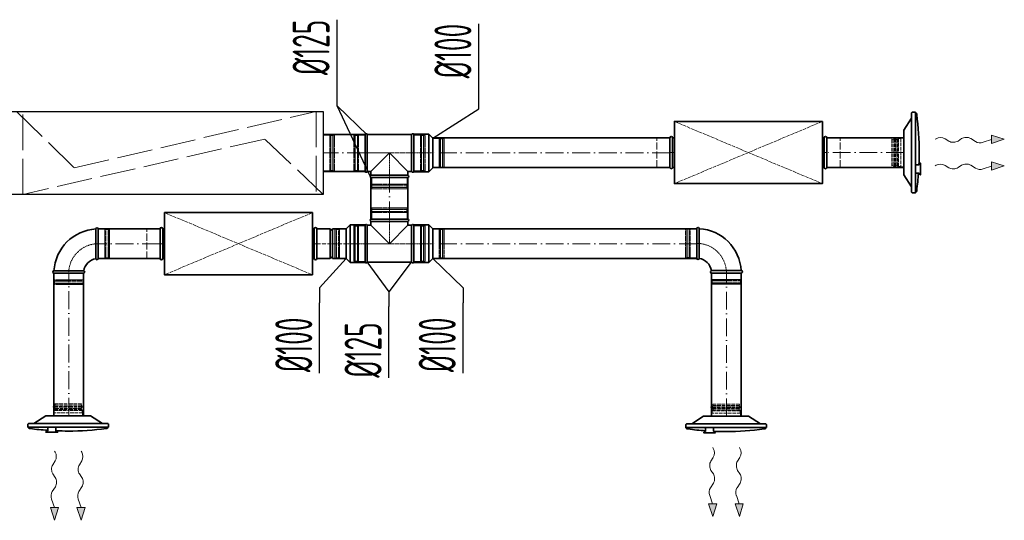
# Model space of a CAD drawing. Header units: millimetres. Extents: x -118717 to 8962, y 22910 to 145283.
# Tile 168 of 193: x -11571 to -8242, y 68313 to 70005. Entities that reach past the tile are written whole.
import ezdxf

# ---------------------------------------------------------------- set-up
doc = ezdxf.new("R2010")
doc.units = ezdxf.units.MM
for name, pattern in [('ACAD_ISO02W100', [15, 12, -3]), ('ACAD_ISO10W100', [18, 12, -3, 0, -3]), ('phl_thick', [0])]:
    doc.linetypes.add(name, pattern=pattern)
for name, color, linetype, lineweight in [('VZT_01 SUP (PŘÍVOD) - OBRYS', 5, 'Continuous', 35), ('VZT_02 SUP (PŘÍVOD) - OSA', 5, 'ACAD_ISO10W100', 5), ('VZT_21 ZAŘÍZENÍ - OBRYS', 1, 'Continuous', 30), ('VZT_22 ZAŘÍZENÍ - DETAIL', 8, 'Continuous', 5), ('VZT_30 DISTRIBUČNÍ PRVKY - OBRYS', 1, 'Continuous', 35), ('VZT_35 TLUMIČE HLUKU - OBRYS', 1, 'Continuous', 35), ('VZT_36 TLUMIČE HLUKU - OSA', 1, 'ACAD_ISO10W100', 5), ('VZT_37 TLUMIČE HLUKU - DETAIL', 8, 'ACAD_ISO02W100', 5), ('VZT_60_KOTY - DIMENZE', 7, 'Continuous', 5)]:
    doc.layers.add(name, color=color, linetype=linetype, lineweight=lineweight)
for name, color, linetype, lineweight, plot in [('VZT_03 SUP (PŘÍVOD) - NETISK', 8, 'ACAD_ISO02W100', 5, False), ('VZT_07 ETA (ODVOD) - NETISK', 8, 'ACAD_ISO02W100', 5, False), ('VZT_34 DISTRIBUČNÍ PRVKY - NETISK', 8, 'ACAD_ISO02W100', 5, False), ('VZT_39 TLUMIČE HLUKU - NETISK', 8, 'ACAD_ISO02W100', 5, False)]:
    doc.layers.add(name, color=color, linetype=linetype, lineweight=lineweight, plot=plot)
doc.styles.add('EVORA_125', font='isocp.shx', dxfattribs={"width": 0.6, "height": 125})

msp = doc.modelspace()

# ---------------------------------------------------------------- linework, layer by layer
at = {"lineweight": 13}
for p, q in [((-8472.8, 69602.5), (-8475.9, 69600.7)), ((-8472.8, 69512.5), (-8475.9, 69510.7)), ((-11450.8, 68543.8), (-11452.6, 68546.8)), ((-11360.8, 68543.8), (-11362.6, 68546.8)), ((-9226, 68556.1), (-9227.9, 68559.1)), ((-9136, 68556.1), (-9137.9, 68559.1))]:
    msp.add_line(p, q, dxfattribs=at)
at = {"color": 0, "lineweight": 13}
for p, q in [((-8429.7, 69594.3), (-8442.7, 69602.4)), ((-8386.8, 69602.7), (-8398.7, 69594.7)), ((-8339.3, 69592.7), (-8355.8, 69603.1)), ((-8285.3, 69600.1), (-8313.9, 69590.4)), ((-8242.3, 69600.7), (-8285.5, 69614.1)), ((-8285.5, 69614.1), (-8285.3, 69600.1)), ((-8285.1, 69586.2), (-8285.3, 69600.1)), ((-8285.1, 69586.2), (-8242.3, 69600.7)), ((-8429.7, 69504.3), (-8442.7, 69512.4)), ((-8386.8, 69512.7), (-8398.7, 69504.7)), ((-8339.3, 69502.7), (-8355.8, 69513.1)), ((-8285.3, 69510.1), (-8313.9, 69500.4)), ((-8242.3, 69510.7), (-8285.5, 69524.1)), ((-8285.5, 69524.1), (-8285.3, 69510.1)), ((-8285.1, 69496.2), (-8285.3, 69510.1)), ((-8285.1, 69496.2), (-8242.3, 69510.7)), ((-11459, 68500.7), (-11450.9, 68513.6)), ((-11369, 68500.7), (-11360.9, 68513.6)), ((-9234.3, 68513), (-9226.1, 68525.9)), ((-9144.3, 68513), (-9136.1, 68525.9)), ((-11450.6, 68457.8), (-11458.6, 68469.7)), ((-11360.6, 68457.8), (-11368.6, 68469.7)), ((-9225.9, 68470.1), (-9233.9, 68482)), ((-9135.9, 68470.1), (-9143.9, 68482)), ((-9235.9, 68422.6), (-9225.5, 68439.1)), ((-9145.9, 68422.6), (-9135.5, 68439.1)), ((-11460.6, 68410.3), (-11450.2, 68426.8)), ((-11370.6, 68410.3), (-11360.2, 68426.8)), ((-11453.2, 68356.2), (-11462.9, 68384.8)), ((-11363.2, 68356.2), (-11372.9, 68384.8)), ((-9242.4, 68368.3), (-9228.4, 68368.5)), ((-9242.4, 68368.3), (-9227.9, 68325.5)), ((-9228.4, 68368.5), (-9238.1, 68397.1)), ((-9214.5, 68368.7), (-9228.4, 68368.5)), ((-9227.9, 68325.5), (-9214.5, 68368.7)), ((-9152.4, 68368.3), (-9138.4, 68368.5)), ((-9152.4, 68368.3), (-9137.9, 68325.5)), ((-9138.4, 68368.5), (-9148.1, 68397.1)), ((-9124.5, 68368.7), (-9138.4, 68368.5)), ((-9137.9, 68325.5), (-9124.5, 68368.7)), ((-11467.1, 68356), (-11453.2, 68356.2)), ((-11467.1, 68356), (-11452.6, 68313.2)), ((-11439.2, 68356.4), (-11453.2, 68356.2)), ((-11452.6, 68313.2), (-11439.2, 68356.4)), ((-11377.1, 68356), (-11363.2, 68356.2)), ((-11377.1, 68356), (-11362.6, 68313.2)), ((-11349.2, 68356.4), (-11363.2, 68356.2)), ((-11362.6, 68313.2), (-11349.2, 68356.4))]:
    msp.add_line(p, q, dxfattribs=at)
for centre, major_axis, start_param, end_param in [((-8458, 69592.9), (21.5, 0.3), 0.766537, 2.320574), ((-8371.2, 69593.5), (21.5, 0.3), 0.766537, 2.375056), ((-8414.4, 69603.8), (21.5, 0.3), 3.908129, 5.516649), ((-8324, 69602.2), (21.5, 0.3), 3.908129, 5.191299), ((-8458, 69502.9), (21.5, 0.3), 0.766537, 2.320574), ((-8414.4, 69513.8), (21.5, 0.3), 3.908129, 5.516649), ((-8371.2, 69503.5), (21.5, 0.3), 0.766537, 2.375056), ((-8324, 69512.2), (21.5, 0.3), 3.908129, 5.191299), ((-11460.4, 68529), (0.3, -21.5), 0.766537, 2.320574), ((-11370.4, 68529), (0.3, -21.5), 0.766537, 2.320574), ((-9235.6, 68541.3), (0.3, -21.5), 0.766537, 2.320574), ((-9145.6, 68541.3), (0.3, -21.5), 0.766537, 2.320574), ((-11449.5, 68485.3), (0.3, -21.5), 3.908129, 5.516649), ((-11359.5, 68485.3), (0.3, -21.5), 3.908129, 5.516649), ((-9224.7, 68497.6), (0.3, -21.5), 3.908129, 5.516649), ((-9134.7, 68497.6), (0.3, -21.5), 3.908129, 5.516649), ((-9235, 68454.4), (0.3, -21.5), 0.766537, 2.375056), ((-9145, 68454.4), (0.3, -21.5), 0.766537, 2.375056), ((-11459.8, 68442.1), (0.3, -21.5), 0.766537, 2.375056), ((-11369.8, 68442.1), (0.3, -21.5), 0.766537, 2.375056), ((-11451.1, 68394.9), (0.3, -21.5), 3.908129, 5.191299), ((-11361.1, 68394.9), (0.3, -21.5), 3.908129, 5.191299), ((-9226.4, 68407.2), (0.3, -21.5), 3.908129, 5.191299), ((-9136.4, 68407.2), (0.3, -21.5), 3.908129, 5.191299)]:
    msp.add_ellipse(centre, major_axis=major_axis, ratio=0.625, start_param=start_param, end_param=end_param, dxfattribs=at)
for points in [[(-8285.1, 69586.2), (-8285.5, 69614.1), (-8242.3, 69600.7)], [(-8285.1, 69496.2), (-8285.5, 69524.1), (-8242.3, 69510.7)], [(-9242.4, 68368.3), (-9214.5, 68368.7), (-9227.9, 68325.5)], [(-9152.4, 68368.3), (-9124.5, 68368.7), (-9137.9, 68325.5)], [(-11467.1, 68356), (-11439.2, 68356.4), (-11452.6, 68313.2)], [(-11377.1, 68356), (-11349.2, 68356.4), (-11362.6, 68313.2)]]:
    msp.add_solid(points, dxfattribs=at)
at = {"layer": 'VZT_01 SUP (PŘÍVOD) - OBRYS'}
for p, q in [((-10403.3, 69616.7), (-10403.3, 69491.7)), ((-10395.6, 69491.7), (-10395.6, 69616.7)), ((-10246, 69616.7), (-10395.6, 69616.7)), ((-10246, 69491.7), (-10246, 69616.7)), ((-10238.3, 69617.7), (-10238.3, 69490.7)), ((-10238.3, 69617.7), (-10187.8, 69617.7)), ((-10238.3, 69491.7), (-10238.3, 69616.7)), ((-10187.8, 69617.7), (-10187.8, 69490.7)), ((-10174.3, 69604.2), (-10187.8, 69617.7)), ((-10174.3, 69604.2), (-10174.3, 69504.2)), ((-10320.8, 69554.2), (-10383.3, 69491.7)), ((-10258.3, 69491.7), (-10320.8, 69554.2)), ((-10174.3, 69504.2), (-10187.8, 69490.7)), ((-10383.3, 69491.7), (-10395.6, 69491.7)), ((-10383.3, 69478.8), (-10383.3, 69491.7)), ((-10383.3, 69478.8), (-10258.3, 69478.8)), ((-10383.3, 69471.2), (-10258.3, 69471.2)), ((-10258.3, 69478.8), (-10258.3, 69491.7)), ((-10246, 69491.7), (-10258.3, 69491.7)), ((-10238.3, 69490.7), (-10187.8, 69490.7)), ((-10467.3, 69297.7), (-10453.8, 69311.2)), ((-10453.8, 69184.2), (-10453.8, 69311.2)), ((-10403.3, 69311.2), (-10453.8, 69311.2)), ((-10403.3, 69184.2), (-10403.3, 69311.2)), ((-10403.3, 69185.2), (-10403.3, 69310.2)), ((-10395.6, 69310.2), (-10395.6, 69185.2)), ((-10383.3, 69310.2), (-10395.6, 69310.2)), ((-10383.3, 69330.7), (-10258.3, 69330.7)), ((-10383.3, 69323), (-10258.3, 69323)), ((-10383.3, 69323), (-10383.3, 69310.2)), ((-10320.8, 69247.7), (-10383.3, 69310.2)), ((-10258.3, 69310.2), (-10320.8, 69247.7)), ((-10258.3, 69323), (-10258.3, 69310.2)), ((-10246, 69310.2), (-10258.3, 69310.2)), ((-10246, 69310.2), (-10246, 69185.2)), ((-10238.3, 69311.2), (-10238.3, 69184.2)), ((-10238.3, 69311.2), (-10187.8, 69311.2)), ((-10238.3, 69310.2), (-10238.3, 69185.2)), ((-10187.8, 69311.2), (-10187.8, 69184.2)), ((-10174.3, 69297.7), (-10187.8, 69311.2)), ((-11313, 69297.7), (-11313, 69247.5)), ((-11305, 69297.7), (-11305, 69197.7)), ((-10566.3, 69197.7), (-10566.3, 69297.7)), ((-10566.3, 69297.7), (-10520.8, 69297.7)), ((-10520.8, 69197.7), (-10520.8, 69297.7)), ((-10512.8, 69197.7), (-10512.8, 69297.7)), ((-10512.8, 69297.7), (-10467.3, 69297.7)), ((-10467.3, 69197.7), (-10467.3, 69297.7)), ((-10467.3, 69197.7), (-10467.3, 69297.7)), ((-10174.3, 69297.7), (-10174.3, 69197.7)), ((-9281.7, 69298.7), (-9281.7, 69198.7)), ((-9273.7, 69298.7), (-9273.7, 69248.5)), ((-10566.3, 69197.7), (-10520.8, 69197.7)), ((-10512.8, 69197.7), (-10467.3, 69197.7)), ((-10467.3, 69197.7), (-10453.8, 69184.2)), ((-10403.3, 69184.2), (-10453.8, 69184.2)), ((-10246, 69185.2), (-10395.6, 69185.2)), ((-10238.3, 69184.2), (-10187.8, 69184.2)), ((-10174.3, 69197.7), (-10187.8, 69184.2)), ((-11455, 69155.7), (-11404.8, 69155.7)), ((-11355, 69147.7), (-11455, 69147.7)), ((-9231.7, 69148.7), (-9131.7, 69148.7)), ((-9131.7, 69156.7), (-9181.8, 69156.7))]:
    msp.add_line(p, q, dxfattribs=at)
for points in [[(-10544.8, 69616.7), (-10403.3, 69616.7)], [(-8842.4, 69605.7), (-8581.9, 69605.7)], [(-8842.4, 69505.7), (-8581.9, 69505.7)], [(-10544.8, 69491.7), (-10403.3, 69491.7)], [(-11305, 69297.7), (-11096.3, 69297.7)], [(-10174.3, 69297.7), (-9281.7, 69297.7)], [(-11305, 69197.7), (-11096.3, 69197.7)], [(-10174.3, 69197.7), (-9281.7, 69197.7)], [(-11455, 69148.7), (-11455, 68666.7)], [(-11355, 69148.7), (-11355, 68666.7)], [(-9231.7, 69148.7), (-9231.7, 68665.2)], [(-9131.7, 69148.7), (-9131.7, 68665.2)]]:
    msp.add_lwpolyline(points, dxfattribs=at)
at = {"layer": 'VZT_01 SUP (PŘÍVOD) - OBRYS', "elevation": 0}
for points in [[(-10174.3, 69605.2), (-9372.4, 69605.2)], [(-10174.3, 69505.2), (-9372.4, 69505.2)], [(-10383.3, 69471.2), (-10383.3, 69330.7)], [(-10258.3, 69471.2), (-10258.3, 69330.7)]]:
    msp.add_lwpolyline(points, dxfattribs=at)
at = {"layer": 'VZT_01 SUP (PŘÍVOD) - OBRYS'}
for centre, radius, start, end in [((-10399.5, 69615), 4.17, 23.4678, 156.5322), ((-10242.1, 69615), 4.17, 23.4678, 156.5322), ((-10399.5, 69493.3), 4.17, 203.4678, 336.5322), ((-10381.6, 69475), 4.17, 113.4678, 246.5322), ((-10260, 69475), 4.17, 293.4678, 66.5322), ((-10242.1, 69493.3), 4.17, 203.4678, 336.5322), ((-11309, 69297.7), 4, 0, 180), ((-10399.5, 69308.5), 4.17, 23.4678, 156.5322), ((-10381.6, 69326.9), 4.17, 113.4678, 246.5322), ((-10260, 69326.9), 4.17, 293.4678, 66.5322), ((-10242.1, 69308.5), 4.17, 23.4678, 156.5322), ((-9277.7, 69298.7), 4, 0, 180), ((-11305, 69147.7), 150, 93.0572, 176.9428), ((-10516.8, 69297.7), 4, 180, 0), ((-9281.7, 69148.7), 150, 3.0572, 86.9428), ((-10516.8, 69197.7), 4, 0, 180), ((-11305, 69147.7), 50, 99.1478, 170.8522), ((-11309, 69197.7), 4, 189.1478, 0), ((-10399.5, 69186.9), 4.17, 203.4678, 336.5322), ((-10242.1, 69186.9), 4.17, 203.4678, 336.5322), ((-9277.7, 69198.7), 4, 180, 350.8522), ((-9281.7, 69148.7), 50, 9.1478, 80.8522), ((-11455, 69151.7), 4, 90, 270), ((-11355, 69151.7), 4, 270, 80.8522), ((-9231.7, 69152.7), 4, 99.1478, 270), ((-9131.7, 69152.7), 4, 270, 90)]:
    msp.add_arc(centre, radius, start, end, dxfattribs=at)
for points, knots in [([(-11313, 69247.5), (-11313, 69241.2), (-11313, 69234.9), (-11313, 69222.8), (-11313, 69217.2), (-11313, 69207.7), (-11313, 69203.9), (-11312.9, 69198.6), (-11312.9, 69197.2), (-11312.9, 69197.1), (-11312.9, 69197.1), (-11312.9, 69197.1)], [78.71119, 78.71119, 78.71119, 78.71119, 97.804615, 97.804615, 117.523893, 117.523893, 137.264303, 137.264303, 156.831737, 156.831737, 157.874915, 157.874915, 157.874915, 157.874915]), ([(-9273.7, 69248.5), (-9273.7, 69242.2), (-9273.7, 69235.9), (-9273.7, 69223.8), (-9273.7, 69218.2), (-9273.7, 69208.7), (-9273.7, 69204.9), (-9273.7, 69199.6), (-9273.7, 69198.2), (-9273.7, 69198.1), (-9273.7, 69198.1), (-9273.7, 69198.1)], [78.71119, 78.71119, 78.71119, 78.71119, 97.804615, 97.804615, 117.523893, 117.523893, 137.264303, 137.264303, 156.831737, 156.831737, 157.874915, 157.874915, 157.874915, 157.874915]), ([(-11354.4, 69155.7), (-11354.4, 69155.7), (-11355.5, 69155.7), (-11360, 69155.7), (-11363.4, 69155.7), (-11372.3, 69155.7), (-11377.7, 69155.7), (-11389.6, 69155.7), (-11396, 69155.7), (-11403.4, 69155.7), (-11404.1, 69155.7), (-11404.8, 69155.7)], [157.874915, 157.874915, 157.874915, 157.874915, 176.103874, 176.103874, 195.460379, 195.460379, 215.101284, 215.101284, 234.82164, 234.82164, 237.034743, 237.034743, 237.034743, 237.034743]), ([(-9232.3, 69156.7), (-9232.3, 69156.7), (-9231.2, 69156.7), (-9226.7, 69156.7), (-9223.2, 69156.7), (-9214.3, 69156.7), (-9209, 69156.7), (-9197.1, 69156.7), (-9190.6, 69156.7), (-9183.3, 69156.7), (-9182.6, 69156.7), (-9181.8, 69156.7)], [157.874915, 157.874915, 157.874915, 157.874915, 176.103874, 176.103874, 195.460379, 195.460379, 215.101284, 215.101284, 234.82164, 234.82164, 237.034743, 237.034743, 237.034743, 237.034743])]:
    msp.add_open_spline(points, degree=3, knots=knots, dxfattribs=at)
at = {"layer": 'VZT_02 SUP (PŘÍVOD) - OSA', "ltscale": 5}
for points in [[(-10403.3, 69554.2), (-10544.8, 69554.2)], [(-8581.9, 69555.7), (-8842.4, 69555.7)], [(-11096.3, 69247.7), (-11305, 69247.7)], [(-9281.7, 69247.7), (-10174.3, 69247.7)], [(-11405, 68666.7), (-11405, 69148.7)], [(-9181.7, 68665.2), (-9181.7, 69148.7)]]:
    msp.add_lwpolyline(points, dxfattribs=at)
at = {"layer": 'VZT_02 SUP (PŘÍVOD) - OSA', "ltscale": 0.3, "elevation": 0}
for points in [[(-10320.8, 69471.2), (-10320.8, 69554.2)], [(-10238.3, 69554.2), (-10174.3, 69554.2)]]:
    msp.add_lwpolyline(points, dxfattribs=at)
at = {"layer": 'VZT_02 SUP (PŘÍVOD) - OSA', "ltscale": 5, "elevation": 0}
for points in [[(-9372.4, 69555.2), (-10174.3, 69555.2)], [(-10320.8, 69330.7), (-10320.8, 69471.2)]]:
    msp.add_lwpolyline(points, dxfattribs=at)
at = {"layer": 'VZT_02 SUP (PŘÍVOD) - OSA', "ltscale": 0.3}
for points in [[(-10320.8, 69330.7), (-10320.8, 69247.7)], [(-10403.3, 69247.7), (-10467.3, 69247.7)], [(-10238.3, 69247.7), (-10174.3, 69247.7)]]:
    msp.add_lwpolyline(points, dxfattribs=at)
for points in [[(-11405, 69147.7), (-11405, 69147.7, -0.414214), (-11305, 69247.7), (-11305, 69247.7)], [(-9181.7, 69148.7), (-9181.7, 69148.7, 0.414214), (-9281.7, 69248.7), (-9281.7, 69248.7)]]:
    msp.add_lwpolyline(points, format="xyb", dxfattribs=at)
at = {"layer": 'VZT_02 SUP (PŘÍVOD) - OSA'}
msp.add_lwpolyline([(-10566.3, 69247.7), (-10467.3, 69247.7)], dxfattribs=at)
at = {"layer": 'VZT_03 SUP (PŘÍVOD) - NETISK', "ltscale": 0.4}
for p, q in [((-10441.3, 69494.2), (-10441.3, 69614.2)), ((-10441.3, 69614.2), (-10437.3, 69614.2)), ((-10437.3, 69494.2), (-10437.3, 69614.2)), ((-10437.3, 69613.2), (-10436.8, 69613.2)), ((-10436.8, 69493.2), (-10436.8, 69615.2)), ((-10436.8, 69615.2), (-10436.3, 69615.2)), ((-10436.3, 69493.2), (-10436.3, 69615.2)), ((-10436.3, 69613.2), (-10429.3, 69613.2)), ((-10429.3, 69493.2), (-10429.3, 69615.2)), ((-10429.3, 69615.2), (-10428.8, 69615.2)), ((-10428.8, 69493.2), (-10428.8, 69615.2)), ((-10428.8, 69613.2), (-10425.3, 69613.2)), ((-10425.3, 69494.2), (-10425.3, 69614.2)), ((-10425.3, 69614.2), (-10403.3, 69614.2)), ((-10238.3, 69614.2), (-10216.3, 69614.2)), ((-10216.3, 69494.2), (-10216.3, 69614.2)), ((-10216.3, 69613.2), (-10212.8, 69613.2)), ((-10212.8, 69493.2), (-10212.8, 69615.2)), ((-10212.8, 69615.2), (-10212.3, 69615.2)), ((-10212.3, 69493.2), (-10212.3, 69615.2)), ((-10212.3, 69613.2), (-10205.3, 69613.2)), ((-10205.3, 69493.2), (-10205.3, 69615.2)), ((-10205.3, 69615.2), (-10204.8, 69615.2)), ((-10204.8, 69493.2), (-10204.8, 69615.2)), ((-10204.8, 69613.2), (-10204.3, 69613.2)), ((-10204.3, 69494.2), (-10204.3, 69614.2)), ((-10204.3, 69614.2), (-10200.3, 69614.2)), ((-10200.3, 69494.2), (-10200.3, 69614.2)), ((-10152.3, 69603.2), (-10174.3, 69603.2)), ((-10152.3, 69505.2), (-10152.3, 69603.2)), ((-10148.8, 69602.2), (-10152.3, 69602.2)), ((-10148.8, 69504.2), (-10148.8, 69604.2)), ((-10148.3, 69604.2), (-10148.8, 69604.2)), ((-10148.3, 69504.2), (-10148.3, 69604.2)), ((-10141.3, 69602.2), (-10148.3, 69602.2)), ((-10141.3, 69504.2), (-10141.3, 69604.2)), ((-10140.8, 69604.2), (-10141.3, 69604.2)), ((-10140.8, 69504.2), (-10140.8, 69604.2)), ((-10140.3, 69602.2), (-10140.8, 69602.2)), ((-10140.3, 69505.2), (-10140.3, 69603.2)), ((-10136.3, 69603.2), (-10140.3, 69603.2)), ((-10136.3, 69505.2), (-10136.3, 69603.2)), ((-10152.3, 69505.2), (-10174.3, 69505.2)), ((-10148.8, 69506.2), (-10152.3, 69506.2)), ((-10148.3, 69504.2), (-10148.8, 69504.2)), ((-10141.3, 69506.2), (-10148.3, 69506.2)), ((-10140.8, 69504.2), (-10141.3, 69504.2)), ((-10140.3, 69506.2), (-10140.8, 69506.2)), ((-10136.3, 69505.2), (-10140.3, 69505.2)), ((-10441.3, 69494.2), (-10437.3, 69494.2)), ((-10437.3, 69495.2), (-10436.8, 69495.2)), ((-10436.8, 69493.2), (-10436.3, 69493.2)), ((-10436.3, 69495.2), (-10429.3, 69495.2)), ((-10429.3, 69493.2), (-10428.8, 69493.2)), ((-10428.8, 69495.2), (-10425.3, 69495.2)), ((-10425.3, 69494.2), (-10403.3, 69494.2)), ((-10380.8, 69471.2), (-10380.8, 69449.2)), ((-10260.8, 69471.2), (-10260.8, 69449.2)), ((-10238.3, 69494.2), (-10216.3, 69494.2)), ((-10216.3, 69495.2), (-10212.8, 69495.2)), ((-10212.8, 69493.2), (-10212.3, 69493.2)), ((-10212.3, 69495.2), (-10205.3, 69495.2)), ((-10205.3, 69493.2), (-10204.8, 69493.2)), ((-10204.8, 69495.2), (-10204.3, 69495.2)), ((-10204.3, 69494.2), (-10200.3, 69494.2)), ((-10381.8, 69445.7), (-10259.8, 69445.7)), ((-10381.8, 69445.7), (-10381.8, 69445.2)), ((-10381.8, 69445.2), (-10259.8, 69445.2)), ((-10381.8, 69438.2), (-10259.8, 69438.2)), ((-10381.8, 69438.2), (-10381.8, 69437.7)), ((-10381.8, 69437.7), (-10259.8, 69437.7)), ((-10380.8, 69449.2), (-10260.8, 69449.2)), ((-10380.8, 69437.2), (-10260.8, 69437.2)), ((-10380.8, 69437.2), (-10380.8, 69433.2)), ((-10380.8, 69433.2), (-10260.8, 69433.2)), ((-10379.8, 69449.2), (-10379.8, 69445.7)), ((-10379.8, 69445.2), (-10379.8, 69438.2)), ((-10379.8, 69437.7), (-10379.8, 69437.2)), ((-10261.8, 69449.2), (-10261.8, 69445.7)), ((-10261.8, 69445.2), (-10261.8, 69438.2)), ((-10261.8, 69437.7), (-10261.8, 69437.2)), ((-10260.8, 69437.2), (-10260.8, 69433.2)), ((-10259.8, 69445.7), (-10259.8, 69445.2)), ((-10259.8, 69438.2), (-10259.8, 69437.7)), ((-10380.8, 69368.7), (-10260.8, 69368.7)), ((-10380.8, 69364.7), (-10380.8, 69368.7)), ((-10260.8, 69364.7), (-10260.8, 69368.7)), ((-10381.8, 69364.2), (-10259.8, 69364.2)), ((-10381.8, 69363.7), (-10381.8, 69364.2)), ((-10381.8, 69363.7), (-10259.8, 69363.7)), ((-10381.8, 69356.7), (-10259.8, 69356.7)), ((-10381.8, 69356.2), (-10381.8, 69356.7)), ((-10381.8, 69356.2), (-10259.8, 69356.2)), ((-10380.8, 69364.7), (-10260.8, 69364.7)), ((-10380.8, 69352.7), (-10260.8, 69352.7)), ((-10380.8, 69330.7), (-10380.8, 69352.7)), ((-10379.8, 69364.2), (-10379.8, 69364.7)), ((-10379.8, 69356.7), (-10379.8, 69363.7)), ((-10379.8, 69352.7), (-10379.8, 69356.2)), ((-10261.8, 69364.2), (-10261.8, 69364.7)), ((-10261.8, 69356.7), (-10261.8, 69363.7)), ((-10261.8, 69352.7), (-10261.8, 69356.2)), ((-10260.8, 69330.7), (-10260.8, 69352.7)), ((-10259.8, 69363.7), (-10259.8, 69364.2)), ((-10259.8, 69356.2), (-10259.8, 69356.7)), ((-10441.3, 69307.7), (-10441.3, 69187.7)), ((-10441.3, 69307.7), (-10437.3, 69307.7)), ((-10437.3, 69307.7), (-10437.3, 69187.7)), ((-10437.3, 69306.7), (-10436.8, 69306.7)), ((-10436.8, 69308.7), (-10436.8, 69186.7)), ((-10436.8, 69308.7), (-10436.3, 69308.7)), ((-10436.3, 69308.7), (-10436.3, 69186.7)), ((-10436.3, 69306.7), (-10429.3, 69306.7)), ((-10429.3, 69308.7), (-10429.3, 69186.7)), ((-10429.3, 69308.7), (-10428.8, 69308.7)), ((-10428.8, 69308.7), (-10428.8, 69186.7)), ((-10428.8, 69306.7), (-10425.3, 69306.7)), ((-10425.3, 69307.7), (-10425.3, 69187.7)), ((-10425.3, 69307.7), (-10403.3, 69307.7)), ((-10238.3, 69307.7), (-10216.3, 69307.7)), ((-10216.3, 69307.7), (-10216.3, 69187.7)), ((-10216.3, 69306.7), (-10212.8, 69306.7)), ((-10212.8, 69308.7), (-10212.8, 69186.7)), ((-10212.8, 69308.7), (-10212.3, 69308.7)), ((-10212.3, 69308.7), (-10212.3, 69186.7)), ((-10212.3, 69306.7), (-10205.3, 69306.7)), ((-10205.3, 69308.7), (-10205.3, 69186.7)), ((-10205.3, 69308.7), (-10204.8, 69308.7)), ((-10204.8, 69308.7), (-10204.8, 69186.7)), ((-10204.8, 69306.7), (-10204.3, 69306.7)), ((-10204.3, 69307.7), (-10204.3, 69187.7)), ((-10204.3, 69307.7), (-10200.3, 69307.7)), ((-10200.3, 69307.7), (-10200.3, 69187.7)), ((-11305, 69296.7), (-11283, 69296.7)), ((-11283, 69296.7), (-11283, 69198.7)), ((-11283, 69295.7), (-11279.5, 69295.7)), ((-11279.5, 69297.7), (-11279.5, 69197.7)), ((-11279.5, 69297.7), (-11279, 69297.7)), ((-11279, 69297.7), (-11279, 69197.7)), ((-11279, 69295.7), (-11272, 69295.7)), ((-11272, 69297.7), (-11272, 69197.7)), ((-11272, 69297.7), (-11271.5, 69297.7)), ((-11271.5, 69297.7), (-11271.5, 69197.7)), ((-11271.5, 69295.7), (-11271, 69295.7)), ((-11271, 69296.7), (-11271, 69198.7)), ((-11271, 69296.7), (-11267, 69296.7)), ((-11267, 69296.7), (-11267, 69198.7)), ((-10505.3, 69296.7), (-10505.3, 69198.7)), ((-10505.3, 69296.7), (-10501.3, 69296.7)), ((-10501.3, 69296.7), (-10501.3, 69198.7)), ((-10501.3, 69295.7), (-10500.8, 69295.7)), ((-10500.8, 69297.7), (-10500.8, 69197.7)), ((-10500.8, 69297.7), (-10500.3, 69297.7)), ((-10500.3, 69297.7), (-10500.3, 69197.7)), ((-10500.3, 69295.7), (-10493.3, 69295.7)), ((-10493.3, 69297.7), (-10493.3, 69197.7)), ((-10493.3, 69297.7), (-10492.8, 69297.7)), ((-10492.8, 69297.7), (-10492.8, 69197.7)), ((-10492.8, 69295.7), (-10489.3, 69295.7)), ((-10489.3, 69296.7), (-10489.3, 69198.7)), ((-10489.3, 69296.7), (-10467.3, 69296.7)), ((-10152.3, 69296.7), (-10174.3, 69296.7)), ((-10152.3, 69198.7), (-10152.3, 69296.7)), ((-10148.8, 69295.7), (-10152.3, 69295.7)), ((-10148.8, 69197.7), (-10148.8, 69297.7)), ((-10148.3, 69297.7), (-10148.8, 69297.7)), ((-10148.3, 69197.7), (-10148.3, 69297.7)), ((-10141.3, 69295.7), (-10148.3, 69295.7)), ((-10141.3, 69197.7), (-10141.3, 69297.7)), ((-10140.8, 69297.7), (-10141.3, 69297.7)), ((-10140.8, 69197.7), (-10140.8, 69297.7)), ((-10140.3, 69295.7), (-10140.8, 69295.7)), ((-10140.3, 69198.7), (-10140.3, 69296.7)), ((-10136.3, 69296.7), (-10140.3, 69296.7)), ((-10136.3, 69198.7), (-10136.3, 69296.7)), ((-9319.7, 69297.7), (-9319.7, 69199.7)), ((-9315.7, 69297.7), (-9319.7, 69297.7)), ((-9315.7, 69297.7), (-9315.7, 69199.7)), ((-9315.2, 69296.7), (-9315.7, 69296.7)), ((-9315.2, 69298.7), (-9315.2, 69198.7)), ((-9314.7, 69298.7), (-9315.2, 69298.7)), ((-9314.7, 69298.7), (-9314.7, 69198.7)), ((-9307.7, 69296.7), (-9314.7, 69296.7)), ((-9307.7, 69298.7), (-9307.7, 69198.7)), ((-9307.2, 69298.7), (-9307.7, 69298.7)), ((-9307.2, 69298.7), (-9307.2, 69198.7)), ((-9303.7, 69296.7), (-9307.2, 69296.7)), ((-9303.7, 69297.7), (-9303.7, 69199.7)), ((-9281.7, 69297.7), (-9303.7, 69297.7)), ((-11283, 69199.7), (-11279.5, 69199.7)), ((-11279, 69199.7), (-11272, 69199.7)), ((-11271.5, 69199.7), (-11271, 69199.7)), ((-10501.3, 69199.7), (-10500.8, 69199.7)), ((-10500.3, 69199.7), (-10493.3, 69199.7)), ((-10492.8, 69199.7), (-10489.3, 69199.7)), ((-10148.8, 69199.7), (-10152.3, 69199.7)), ((-10141.3, 69199.7), (-10148.3, 69199.7)), ((-10140.3, 69199.7), (-10140.8, 69199.7)), ((-9315.7, 69199.7), (-9319.7, 69199.7)), ((-9315.2, 69200.7), (-9315.7, 69200.7)), ((-9307.7, 69200.7), (-9314.7, 69200.7)), ((-9303.7, 69200.7), (-9307.2, 69200.7)), ((-9281.7, 69199.7), (-9303.7, 69199.7)), ((-11305, 69198.7), (-11283, 69198.7)), ((-11279.5, 69197.7), (-11279, 69197.7)), ((-11272, 69197.7), (-11271.5, 69197.7)), ((-11271, 69198.7), (-11267, 69198.7)), ((-10505.3, 69198.7), (-10501.3, 69198.7)), ((-10500.8, 69197.7), (-10500.3, 69197.7)), ((-10493.3, 69197.7), (-10492.8, 69197.7)), ((-10489.3, 69198.7), (-10467.3, 69198.7)), ((-10441.3, 69187.7), (-10437.3, 69187.7)), ((-10437.3, 69188.7), (-10436.8, 69188.7)), ((-10436.8, 69186.7), (-10436.3, 69186.7)), ((-10436.3, 69188.7), (-10429.3, 69188.7)), ((-10429.3, 69186.7), (-10428.8, 69186.7)), ((-10428.8, 69188.7), (-10425.3, 69188.7)), ((-10425.3, 69187.7), (-10403.3, 69187.7)), ((-10238.3, 69187.7), (-10216.3, 69187.7)), ((-10216.3, 69188.7), (-10212.8, 69188.7)), ((-10212.8, 69186.7), (-10212.3, 69186.7)), ((-10212.3, 69188.7), (-10205.3, 69188.7)), ((-10205.3, 69186.7), (-10204.8, 69186.7)), ((-10204.8, 69188.7), (-10204.3, 69188.7)), ((-10204.3, 69187.7), (-10200.3, 69187.7)), ((-10152.3, 69198.7), (-10174.3, 69198.7)), ((-10148.3, 69197.7), (-10148.8, 69197.7)), ((-10140.8, 69197.7), (-10141.3, 69197.7)), ((-10136.3, 69198.7), (-10140.3, 69198.7)), ((-9314.7, 69198.7), (-9315.2, 69198.7)), ((-9307.2, 69198.7), (-9307.7, 69198.7)), ((-11454, 69125.7), (-11454, 69147.7)), ((-11356, 69125.7), (-11356, 69147.7)), ((-9230.7, 69126.7), (-9230.7, 69148.7)), ((-9132.7, 69126.7), (-9132.7, 69148.7)), ((-11455, 69122.2), (-11355, 69122.2)), ((-11455, 69121.7), (-11455, 69122.2)), ((-11455, 69121.7), (-11355, 69121.7)), ((-11455, 69114.7), (-11355, 69114.7)), ((-11455, 69114.2), (-11455, 69114.7)), ((-11455, 69114.2), (-11355, 69114.2)), ((-11454, 69125.7), (-11356, 69125.7)), ((-11454, 69113.7), (-11356, 69113.7)), ((-11454, 69109.7), (-11454, 69113.7)), ((-11454, 69109.7), (-11356, 69109.7)), ((-11453, 69122.2), (-11453, 69125.7)), ((-11453, 69114.7), (-11453, 69121.7)), ((-11453, 69113.7), (-11453, 69114.2)), ((-11357, 69122.2), (-11357, 69125.7)), ((-11357, 69114.7), (-11357, 69121.7)), ((-11357, 69113.7), (-11357, 69114.2)), ((-11356, 69109.7), (-11356, 69113.7)), ((-11355, 69121.7), (-11355, 69122.2)), ((-11355, 69114.2), (-11355, 69114.7)), ((-9131.7, 69123.2), (-9231.7, 69123.2)), ((-9231.7, 69122.7), (-9231.7, 69123.2)), ((-9131.7, 69122.7), (-9231.7, 69122.7)), ((-9131.7, 69115.7), (-9231.7, 69115.7)), ((-9231.7, 69115.2), (-9231.7, 69115.7)), ((-9131.7, 69115.2), (-9231.7, 69115.2)), ((-9132.7, 69126.7), (-9230.7, 69126.7)), ((-9132.7, 69114.7), (-9230.7, 69114.7)), ((-9230.7, 69110.7), (-9230.7, 69114.7)), ((-9132.7, 69110.7), (-9230.7, 69110.7)), ((-9229.7, 69123.2), (-9229.7, 69126.7)), ((-9229.7, 69115.7), (-9229.7, 69122.7)), ((-9229.7, 69114.7), (-9229.7, 69115.2)), ((-9133.7, 69123.2), (-9133.7, 69126.7)), ((-9133.7, 69115.7), (-9133.7, 69122.7)), ((-9133.7, 69114.7), (-9133.7, 69115.2)), ((-9132.7, 69110.7), (-9132.7, 69114.7)), ((-9131.7, 69122.7), (-9131.7, 69123.2)), ((-9131.7, 69115.2), (-9131.7, 69115.7))]:
    msp.add_line(p, q, dxfattribs=at)
at = {"layer": 'VZT_03 SUP (PŘÍVOD) - NETISK', "ltscale": 0.4, "elevation": 0}
msp.add_lwpolyline([(-10238.3, 69554.2), (-10403.3, 69554.2)], dxfattribs=at)
at = {"layer": 'VZT_03 SUP (PŘÍVOD) - NETISK', "ltscale": 0.4}
msp.add_lwpolyline([(-10238.3, 69247.7), (-10403.3, 69247.7)], dxfattribs=at)
at = {"layer": 'VZT_07 ETA (ODVOD) - NETISK', "ltscale": 0.4}
for p, q in [((-10544.8, 69614.2), (-10522.8, 69614.2)), ((-10522.8, 69494.2), (-10522.8, 69614.2)), ((-10522.8, 69613.2), (-10519.3, 69613.2)), ((-10519.3, 69493.2), (-10519.3, 69615.2)), ((-10519.3, 69615.2), (-10518.8, 69615.2)), ((-10518.8, 69493.2), (-10518.8, 69615.2)), ((-10518.8, 69613.2), (-10511.8, 69613.2)), ((-10511.8, 69493.2), (-10511.8, 69615.2)), ((-10511.8, 69615.2), (-10511.3, 69615.2)), ((-10511.3, 69493.2), (-10511.3, 69615.2)), ((-10511.3, 69613.2), (-10510.8, 69613.2)), ((-10510.8, 69494.2), (-10510.8, 69614.2)), ((-10510.8, 69614.2), (-10506.8, 69614.2)), ((-10506.8, 69494.2), (-10506.8, 69614.2)), ((-10544.8, 69494.2), (-10522.8, 69494.2)), ((-10522.8, 69495.2), (-10519.3, 69495.2)), ((-10519.3, 69493.2), (-10518.8, 69493.2)), ((-10518.8, 69495.2), (-10511.8, 69495.2)), ((-10511.8, 69493.2), (-10511.3, 69493.2)), ((-10511.3, 69495.2), (-10510.8, 69495.2)), ((-10510.8, 69494.2), (-10506.8, 69494.2))]:
    msp.add_line(p, q, dxfattribs=at)
at = {"layer": 'VZT_21 ZAŘÍZENÍ - OBRYS'}
msp.add_lwpolyline([(-10544.8, 69414.2), (-12044.8, 69414.2), (-12044.8, 69694.2), (-10544.8, 69694.2)], close=True, dxfattribs=at)
at = {"layer": 'VZT_22 ZAŘÍZENÍ - DETAIL', "linetype": 'ACAD_ISO02W100', "lineweight": 5, "ltscale": 10}
for points in [[(-11581, 69694.2), (-11386.4, 69504.1), (-10568.7, 69694.2)], [(-11560.5, 69414.2), (-11560.5, 69694.2)], [(-10568.7, 69694.2), (-10568.7, 69414.2)], [(-10544.8, 69414.2), (-10742.2, 69601.4), (-11560.5, 69414.2)]]:
    msp.add_lwpolyline(points, dxfattribs=at)
at = {"layer": 'VZT_30 DISTRIBUČNÍ PRVKY - OBRYS'}
for points in [[(-8556, 69439.6), (-8581.4, 69480, -0.141374), (-8582, 69482), (-8582, 69629.4, -0.141374), (-8581.4, 69631.4), (-8556, 69671.8)], [(-8543, 69692.2), (-8543, 69419.2), (-8552.1, 69419.2, -0.414214), (-8556, 69423.1), (-8556, 69688.3, -0.414214), (-8552.1, 69692.2), (-8543, 69692.2)], [(-8530, 69555.7, 0.0327), (-8538.5, 69684.2), (-8539, 69687.2, 0.36397), (-8541.9, 69689.7), (-8543, 69689.7)], [(-8530, 69555.7, -0.010645), (-8530.9, 69513.7, -0.010645)], [(-8543, 69486.5), (-8530.5, 69486.5, -0.267949), (-8530.2, 69486.2), (-8526.8, 69480.5, 0.267949), (-8526.5, 69480.3), (-8525.8, 69480.3), (-8525.8, 69519.9), (-8526.5, 69519.9, 0.267949), (-8526.8, 69519.7), (-8530.2, 69514, -0.267949), (-8530.5, 69513.7), (-8543, 69513.7)], [(-8532.4, 69486.5, -0.015115), (-8538.5, 69427.2), (-8539, 69424.2, -0.36397), (-8541.9, 69421.7), (-8543, 69421.7)], [(-11270.2, 68627.7), (-11543.2, 68627.7), (-11543.2, 68636.9, -0.414214), (-11539.4, 68640.7), (-11274.1, 68640.7, -0.414214), (-11270.2, 68636.9), (-11270.2, 68627.7)], [(-11522.8, 68640.7), (-11482.5, 68666.1, -0.141374), (-11480.4, 68666.7), (-11333.1, 68666.7, -0.141374), (-11331, 68666.1), (-11290.6, 68640.7)], [(-9046.4, 68626.2), (-9319.4, 68626.2), (-9319.4, 68635.3, -0.414214), (-9315.5, 68639.2), (-9050.2, 68639.2, -0.414214), (-9046.4, 68635.3), (-9046.4, 68626.2)], [(-9298.9, 68639.2), (-9258.6, 68664.6, -0.141374), (-9256.5, 68665.2), (-9109.2, 68665.2, -0.141374), (-9107.1, 68664.6), (-9066.8, 68639.2)], [(-11476, 68617.2, -0.015115), (-11535.3, 68623.2), (-11538.3, 68623.7, -0.36397), (-11540.7, 68626.7), (-11540.7, 68627.7)], [(-11476, 68627.7), (-11476, 68615.3, -0.267949), (-11476.2, 68614.9), (-11481.9, 68611.6, 0.267949), (-11482.2, 68611.2), (-11482.2, 68610.6), (-11442.5, 68610.6), (-11442.5, 68611.2, 0.267949), (-11442.7, 68611.6), (-11448.5, 68614.9, -0.267949), (-11448.7, 68615.3), (-11448.7, 68627.7)], [(-11406.7, 68614.7, -0.010645), (-11448.7, 68615.6, -0.010645)], [(-11406.7, 68614.7, 0.0327), (-11278.2, 68623.2), (-11275.2, 68623.7, 0.36397), (-11272.7, 68626.7), (-11272.7, 68627.7)], [(-9252.1, 68615.7, -0.015115), (-9311.4, 68621.7), (-9314.4, 68622.2, -0.36397), (-9316.9, 68625.2), (-9316.9, 68626.2)], [(-9252.1, 68626.2), (-9252.1, 68613.8, -0.267949), (-9252.3, 68613.4), (-9258, 68610.1, 0.267949), (-9258.3, 68609.7), (-9258.3, 68609.1), (-9218.6, 68609.1), (-9218.6, 68609.7, 0.267949), (-9218.9, 68610.1), (-9224.6, 68613.4, -0.267949), (-9224.8, 68613.8), (-9224.8, 68626.2)], [(-9182.9, 68613.2, -0.010645), (-9224.8, 68614.1, -0.010645)], [(-9182.9, 68613.2, 0.0327), (-9054.3, 68621.7), (-9051.3, 68622.2, 0.36397), (-9048.9, 68625.2), (-9048.9, 68626.2)]]:
    msp.add_lwpolyline(points, format="xyb", dxfattribs=at)
at = {"layer": 'VZT_34 DISTRIBUČNÍ PRVKY - NETISK'}
for points in [[(-8618, 69599.4), (-8622, 69600.9), (-8622, 69555.7)], [(-8617.8, 69600.4), (-8617.8, 69555.7)], [(-8606.1, 69599.6), (-8606.1, 69555.7)], [(-8602.5, 69601.3), (-8602.5, 69555.7)], [(-8599.8, 69603.2), (-8599.8, 69555.7)], [(-8582, 69604.2), (-8592, 69604.2), (-8592, 69507.2), (-8582, 69507.2)], [(-8582, 69604.2), (-8582, 69507.2)], [(-8618, 69512), (-8622, 69510.5), (-8622, 69555.7)], [(-8617.8, 69511), (-8617.8, 69555.7)], [(-8606.1, 69511.8), (-8606.1, 69555.7)], [(-8602.5, 69510.1), (-8602.5, 69555.7)], [(-8599.8, 69508.2), (-8599.8, 69555.7)], [(-11450.5, 68702.8), (-11451.9, 68706.7), (-11406.7, 68706.7)], [(-11451.4, 68702.6), (-11406.7, 68702.6)], [(-11363, 68702.8), (-11361.6, 68706.7), (-11406.7, 68706.7)], [(-11362.1, 68702.6), (-11406.7, 68702.6)], [(-9226.6, 68701.3), (-9228, 68705.2), (-9182.9, 68705.2)], [(-9227.5, 68701.1), (-9182.9, 68701.1)], [(-9139.1, 68701.3), (-9137.7, 68705.2), (-9182.9, 68705.2)], [(-9138.2, 68701.1), (-9182.9, 68701.1)], [(-11358.2, 68666.7), (-11358.2, 68676.7), (-11455.2, 68676.7), (-11455.2, 68666.7)], [(-11454.2, 68684.6), (-11406.7, 68684.6)], [(-11452.3, 68687.2), (-11406.7, 68687.2)], [(-11450.6, 68690.9), (-11406.7, 68690.9)], [(-11362.8, 68690.9), (-11406.7, 68690.9)], [(-11361.2, 68687.2), (-11406.7, 68687.2)], [(-11359.2, 68684.6), (-11406.7, 68684.6)], [(-9134.4, 68665.2), (-9134.4, 68675.2), (-9231.4, 68675.2), (-9231.4, 68665.2)], [(-9230.4, 68683.1), (-9182.9, 68683.1)], [(-9228.4, 68685.7), (-9182.9, 68685.7)], [(-9226.8, 68689.4), (-9182.9, 68689.4)], [(-9138.9, 68689.4), (-9182.9, 68689.4)], [(-9137.3, 68685.7), (-9182.9, 68685.7)], [(-9135.4, 68683.1), (-9182.9, 68683.1)], [(-11358.2, 68666.7), (-11455.2, 68666.7)], [(-9134.4, 68665.2), (-9231.4, 68665.2)]]:
    msp.add_lwpolyline(points, dxfattribs=at)
for points in [[(-8611.9, 69607.8), (-8613.3, 69602.1, 0.060863), (-8613.4, 69601.5), (-8613.4, 69555.7)], [(-8611.9, 69607.8), (-8610.4, 69601.9, -0.058981), (-8610.4, 69601.3), (-8610.4, 69555.7)], [(-8592, 69603.2), (-8599.8, 69603.2, 0.291473), (-8602.2, 69601.7, 0.291473)], [(-8611.9, 69503.6), (-8613.3, 69509.3, -0.060863), (-8613.4, 69510), (-8613.4, 69555.7)], [(-8611.9, 69503.6), (-8610.4, 69509.5, 0.058981), (-8610.4, 69510.1), (-8610.4, 69555.7)], [(-8592, 69508.2), (-8599.8, 69508.2, -0.291473), (-8602.2, 69509.7, -0.291473)], [(-11458.9, 68696.6), (-11453.1, 68698, -0.060863), (-11452.5, 68698.1), (-11406.7, 68698.1)], [(-11458.9, 68696.6), (-11452.9, 68695.2, 0.058981), (-11452.3, 68695.1), (-11406.7, 68695.1)], [(-11454.2, 68676.7), (-11454.2, 68684.6, -0.291473), (-11452.7, 68687, -0.291473)], [(-11354.6, 68696.6), (-11360.4, 68698, 0.060863), (-11361, 68698.1), (-11406.7, 68698.1)], [(-11354.6, 68696.6), (-11360.6, 68695.2, -0.058981), (-11361.2, 68695.1), (-11406.7, 68695.1)], [(-11359.2, 68676.7), (-11359.2, 68684.6, 0.291473), (-11360.8, 68687, 0.291473)], [(-9235, 68695.1), (-9229.2, 68696.5, -0.060863), (-9228.6, 68696.6), (-9182.9, 68696.6)], [(-9235, 68695.1), (-9229, 68693.7, 0.058981), (-9228.4, 68693.6), (-9182.9, 68693.6)], [(-9230.4, 68675.2), (-9230.4, 68683.1, -0.291473), (-9228.8, 68685.5, -0.291473)], [(-9130.7, 68695.1), (-9136.5, 68696.5, 0.060863), (-9137.1, 68696.6), (-9182.9, 68696.6)], [(-9130.7, 68695.1), (-9136.7, 68693.7, -0.058981), (-9137.3, 68693.6), (-9182.9, 68693.6)], [(-9135.4, 68675.2), (-9135.4, 68683.1, 0.291473), (-9136.9, 68685.5, 0.291473)]]:
    msp.add_lwpolyline(points, format="xyb", dxfattribs=at)
for centre, radius, start, end in [((-8612.5, 69591.4), 10.5, 52.1622, 120.2824), ((-8605.7, 69603.5), 3.88, 263.3265, 332.5007), ((-8612.5, 69520), 10.5, 239.7176, 307.8378), ((-8605.7, 69507.9), 3.88, 27.4993, 96.6735), ((-11442.4, 68697.3), 10.5, 149.7176, 217.8378), ((-11371.1, 68697.3), 10.5, 322.1622, 30.2824), ((-9218.5, 68695.8), 10.5, 149.7176, 217.8378), ((-9147.2, 68695.8), 10.5, 322.1622, 30.2824), ((-11454.5, 68690.4), 3.88, 297.4993, 6.6735), ((-11359, 68690.4), 3.88, 173.3265, 242.5007), ((-9230.6, 68688.9), 3.88, 297.4993, 6.6735), ((-9135.1, 68688.9), 3.88, 173.3265, 242.5007)]:
    msp.add_arc(centre, radius, start, end, dxfattribs=at)
at = {"layer": 'VZT_35 TLUMIČE HLUKU - OBRYS'}
for p, q in [((-9372.4, 69505.7), (-9372.4, 69605.7)), ((-8842.4, 69505.7), (-8842.4, 69605.7)), ((-11096.3, 69197.7), (-11096.3, 69297.7)), ((-10566.3, 69197.7), (-10566.3, 69297.7))]:
    msp.add_line(p, q, dxfattribs=at)
for points in [[(-8857.4, 69660.7), (-9357.4, 69660.7), (-9357.4, 69450.7), (-8857.4, 69450.7)], [(-11081.3, 69352.7), (-10581.3, 69352.7), (-10581.3, 69142.7), (-11081.3, 69142.7)]]:
    msp.add_lwpolyline(points, close=True, dxfattribs=at)
for points in [[(-9363.4, 69505.7), (-9363.4, 69605.7)], [(-9363.4, 69605.7), (-9357.4, 69605.7)], [(-8851.4, 69605.7), (-8857.4, 69605.7)], [(-8851.4, 69505.7), (-8851.4, 69605.7)], [(-9363.4, 69505.7), (-9357.4, 69505.7)], [(-8851.4, 69505.7), (-8857.4, 69505.7)], [(-11087.3, 69197.7), (-11087.3, 69297.7)], [(-11087.3, 69297.7), (-11081.3, 69297.7)], [(-10575.3, 69297.7), (-10581.3, 69297.7)], [(-10575.3, 69197.7), (-10575.3, 69297.7)], [(-11087.3, 69197.7), (-11081.3, 69197.7)], [(-10575.3, 69197.7), (-10581.3, 69197.7)]]:
    msp.add_lwpolyline(points, dxfattribs=at)
for centre, start, end in [((-9367.9, 69605.7), 0, 180), ((-8846.9, 69605.7), 0, 180), ((-9367.9, 69505.7), 180, 0), ((-8846.9, 69505.7), 180, 0), ((-11091.8, 69297.7), 0, 180), ((-10570.8, 69297.7), 0, 180), ((-11091.8, 69197.7), 180, 0), ((-10570.8, 69197.7), 180, 0)]:
    msp.add_arc(centre, 4.5, start, end, dxfattribs=at)
at = {"layer": 'VZT_36 TLUMIČE HLUKU - OSA', "ltscale": 5}
for points in [[(-9372.4, 69555.7), (-9357.4, 69555.7)], [(-8842.4, 69555.7), (-8857.4, 69555.7)], [(-8842.4, 69555.7), (-8857.4, 69555.7)], [(-8842.4, 69555.7), (-8857.4, 69555.7)], [(-11096.3, 69247.7), (-11081.3, 69247.7)], [(-11096.3, 69247.7), (-11081.3, 69247.7)], [(-11096.3, 69247.7), (-11081.3, 69247.7)], [(-10566.3, 69247.7), (-10581.3, 69247.7)]]:
    msp.add_lwpolyline(points, dxfattribs=at)
at = {"layer": 'VZT_37 TLUMIČE HLUKU - DETAIL', "lineweight": 5}
for points in [[(-8857.4, 69660.7), (-9357.4, 69450.7)], [(-9357.4, 69660.7), (-8857.4, 69450.7)], [(-11081.3, 69352.7), (-10581.3, 69142.7)], [(-10581.3, 69352.7), (-11081.3, 69142.7)]]:
    msp.add_lwpolyline(points, dxfattribs=at)
at = {"layer": 'VZT_39 TLUMIČE HLUKU - NETISK', "ltscale": 2}
for points in [[(-9372.4, 69505.7), (-9417.4, 69505.7), (-9417.4, 69605.7), (-9372.4, 69605.7)], [(-8842.4, 69505.7), (-8797.4, 69505.7), (-8797.4, 69605.7), (-8842.4, 69605.7)], [(-11096.3, 69197.7), (-11141.3, 69197.7), (-11141.3, 69297.7), (-11096.3, 69297.7)], [(-10566.3, 69197.7), (-10521.3, 69197.7), (-10521.3, 69297.7), (-10566.3, 69297.7)]]:
    msp.add_lwpolyline(points, dxfattribs=at)
at = {"layer": 'VZT_60_KOTY - DIMENZE', "linetype": 'ByBlock', "lineweight": -2}
for p, q in [((-10498.1, 69713.9), (-10498.1, 69763.9)), ((-10018.7, 69703.3), (-10018.7, 69753.3)), ((-10556.7, 69098.2), (-10556.7, 69048.2)), ((-10322.4, 69085.6), (-10322.4, 69035.6)), ((-10071.7, 69098.2), (-10071.7, 69048.2))]:
    msp.add_line(p, q, dxfattribs=at)
at = {"layer": 'VZT_60_KOTY - DIMENZE', "linetype": 'ByBlock', "lineweight": -2, "elevation": 0}
for points in [[(-10498.1, 69763.9), (-10498.1, 70004.5)], [(-10018.7, 69753.3), (-10018.7, 69990.8)], [(-10395.3, 69614.8), (-10498.1, 69713.9)], [(-10383.3, 69471.2), (-10498.1, 69713.9)], [(-10174.3, 69604.2), (-10018.7, 69703.3)], [(-10396.9, 69186.9), (-10322.4, 69085.6)], [(-10247.5, 69185.2), (-10322.4, 69085.6)], [(-10322.4, 69085.6), (-10322.4, 69085.6)], [(-10322.4, 68795), (-10322.4, 69035.6)]]:
    msp.add_lwpolyline(points, dxfattribs=at)
at = {"layer": 'VZT_60_KOTY - DIMENZE', "linetype": 'ByBlock', "lineweight": -2}
for points in [[(-10467.3, 69197.7), (-10556.7, 69098.2)], [(-10174.3, 69197.7), (-10071.7, 69098.2)], [(-10556.7, 68810.7), (-10556.7, 69048.2)], [(-10071.7, 68810.7), (-10071.7, 69048.2)]]:
    msp.add_lwpolyline(points, dxfattribs=at)

# ---------------------------------------------------------------- texts
at = {"layer": 'VZT_60_KOTY - DIMENZE', "linetype": 'phl_thick', "char_height": 125, "rotation": 90, "style": 'EVORA_125'}
for s, insert, attachment_point in [('%%C125', (-10648.1, 70004.5), 3), ('%%C100', (-10168.7, 69990.8), 3), ('%%C125', (-10472.4, 68795), 1), ('%%C100', (-10706.7, 68998.2), 3), ('%%C100', (-10221.7, 68998.2), 3)]:
    msp.add_mtext(s, dxfattribs=dict(at, insert=insert, attachment_point=attachment_point))

doc.saveas('drawing.dxf')
